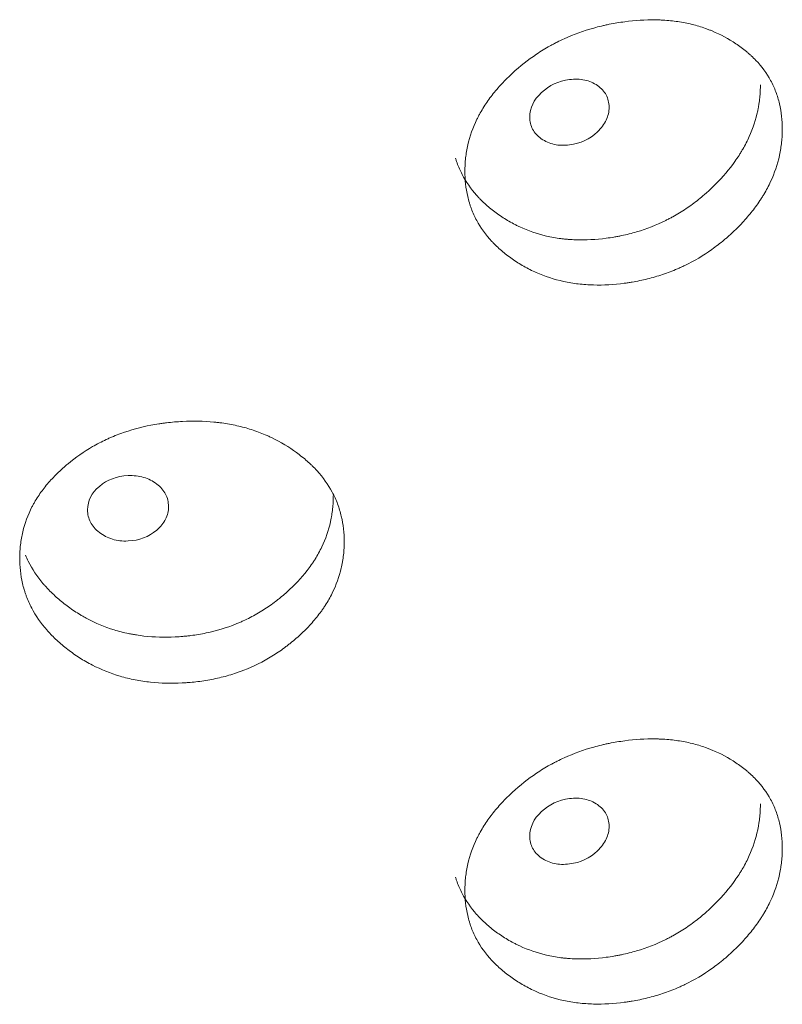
# Model space of a CAD drawing. Header units: millimetres. Extents: x 4 to 1188, y 1 to 840.
# Tile 178 of 197: x 1076.85 to 1079.57, y 270.71 to 274.22. Entities that reach past the tile are written whole.
import ezdxf

# ---------------------------------------------------------------- set-up
doc = ezdxf.new("R2010")
doc.units = ezdxf.units.MM
doc.layers.add('1', color=7, linetype='Continuous')

msp = doc.modelspace()

# ---------------------------------------------------------------- linework, layer by layer
at = {"layer": '1', "color": 154, "linetype": 'Continuous', "lineweight": 13}
for points, knots in [([(1079.5666, 273.833), (1079.5666, 273.8311), (1079.5666, 273.8291), (1079.5665, 273.8252), (1079.5664, 273.8194), (1079.5659, 273.8057), (1079.5644, 273.7861), (1079.5623, 273.7703), (1079.5603, 273.7584), (1079.5596, 273.7544), (1079.5581, 273.7465), (1079.5573, 273.7426), (1079.5496, 273.7071), (1079.5391, 273.6761), (1079.5178, 273.6303), (1079.5098, 273.6152), (1079.4985, 273.5964), (1079.4962, 273.5927), (1079.4915, 273.5852), (1079.4843, 273.5741), (1079.4767, 273.5633), (1079.461, 273.5419), (1079.4497, 273.528), (1079.4319, 273.5077), (1079.4258, 273.501), (1079.4133, 273.4879), (1079.4069, 273.4814), (1079.3938, 273.4685), (1079.3871, 273.4622), (1079.3768, 273.4529), (1079.3734, 273.4498), (1079.3664, 273.4437), (1079.3628, 273.4406), (1079.3451, 273.4257), (1079.3304, 273.4144), (1079.285, 273.382), (1079.2527, 273.3628), (1079.2141, 273.3442), (1079.2098, 273.3421), (1079.2011, 273.3382), (1079.1881, 273.3324), (1079.175, 273.3271), (1079.1486, 273.317), (1079.1308, 273.3111), (1079.0948, 273.3006), (1079.0767, 273.2961), (1079.0492, 273.2904), (1079.04, 273.2887), (1079.0261, 273.2863), (1079.0215, 273.2856), (1079.0122, 273.2842), (1079.0076, 273.2836), (1078.9659, 273.278), (1078.9293, 273.2759), (1078.8749, 273.2773), (1078.8568, 273.2786), (1078.821, 273.2828), (1078.8035, 273.2858), (1078.7523, 273.2969), (1078.7119, 273.3102), (1078.674, 273.3281), (1078.659, 273.3356), (1078.6516, 273.3396), (1078.63, 273.3519), (1078.6161, 273.3607), (1078.5896, 273.3793), (1078.5769, 273.3891), (1078.5588, 273.4047), (1078.5499, 273.4127), (1078.5414, 273.4211), (1078.5359, 273.4267), (1078.5331, 273.4296), (1078.509, 273.4557), (1078.4909, 273.4806), (1078.4694, 273.5206), (1078.4615, 273.5379), (1078.455, 273.5558), (1078.4526, 273.563), (1078.4514, 273.5667), (1078.4481, 273.5777), (1078.4461, 273.5851), (1078.4375, 273.6222), (1078.4336, 273.6602), (1078.4347, 273.699), (1078.4356, 273.7145), (1078.4363, 273.7224), (1078.4389, 273.7458), (1078.4415, 273.7613), (1078.4521, 273.8076), (1078.4628, 273.8382), (1078.4793, 273.8721), (1078.4812, 273.8759), (1078.4851, 273.8833), (1078.4912, 273.8945), (1078.4977, 273.9054), (1078.5113, 273.927), (1078.5211, 273.941), (1078.5424, 273.9683), (1078.5538, 273.9816), (1078.5719, 274.0011), (1078.5782, 274.0076), (1078.5878, 274.0171), (1078.591, 274.0203), (1078.5976, 274.0265), (1078.6009, 274.0296), (1078.6309, 274.0573), (1078.6595, 274.08), (1078.7057, 274.111), (1078.7216, 274.1208), (1078.7423, 274.1323), (1078.7464, 274.1346), (1078.7548, 274.139), (1078.7589, 274.1412), (1078.7715, 274.1476), (1078.78, 274.1516), (1078.8227, 274.1711), (1078.8579, 274.1838), (1078.9032, 274.1964), (1078.9168, 274.1999), (1078.9306, 274.2031), (1078.9399, 274.2051), (1078.9445, 274.2061), (1078.9676, 274.2108), (1078.986, 274.2138), (1079.0412, 274.2212), (1079.0778, 274.2236), (1079.1188, 274.223), (1079.1234, 274.2229), (1079.1324, 274.2225), (1079.1459, 274.2219), (1079.1769, 274.2194), (1079.2199, 274.2131), (1079.2611, 274.2029), (1079.289, 274.1938), (1079.3007, 274.1894), (1079.3085, 274.1864), (1079.3124, 274.1849), (1079.3468, 274.1706), (1079.375, 274.1553), (1079.4141, 274.1291), (1079.4267, 274.1198), (1079.4416, 274.1074), (1079.4446, 274.1049), (1079.4504, 274.0998), (1079.4589, 274.0921), (1079.4671, 274.084), (1079.4931, 274.0567), (1079.5108, 274.0328), (1079.5286, 274.0001), (1079.532, 273.9934), (1079.5382, 273.9798), (1079.5411, 273.9729), (1079.5489, 273.952), (1079.5532, 273.9378), (1079.5634, 273.8942), (1079.5666, 273.8641), (1079.5666, 273.833)], [0, 0, 0, 0, 0.001953, 0.001953, 0.003906, 0.007813, 0.015625, 0.023438, 0.023438, 0.027344, 0.027344, 0.03125, 0.03125, 0.0625, 0.0625, 0.078125, 0.078125, 0.082031, 0.082031, 0.085938, 0.09375, 0.09375, 0.109375, 0.109375, 0.117188, 0.117188, 0.125, 0.125, 0.132813, 0.132813, 0.136719, 0.136719, 0.140625, 0.140625, 0.15625, 0.15625, 0.1875, 0.1875, 0.191406, 0.191406, 0.195313, 0.203125, 0.203125, 0.21875, 0.21875, 0.234375, 0.234375, 0.242188, 0.242188, 0.246094, 0.246094, 0.25, 0.25, 0.28125, 0.28125, 0.296875, 0.296875, 0.3125, 0.3125, 0.34375, 0.351563, 0.351563, 0.359375, 0.359375, 0.375, 0.375, 0.390625, 0.390625, 0.398438, 0.402344, 0.402344, 0.40625, 0.40625, 0.4375, 0.4375, 0.453125, 0.457031, 0.457031, 0.460938, 0.460938, 0.46875, 0.46875, 0.5, 0.507813, 0.507813, 0.515625, 0.515625, 0.53125, 0.53125, 0.5625, 0.5625, 0.566406, 0.566406, 0.570313, 0.578125, 0.578125, 0.59375, 0.59375, 0.609375, 0.609375, 0.617188, 0.617188, 0.621094, 0.621094, 0.625, 0.625, 0.65625, 0.65625, 0.671875, 0.671875, 0.675781, 0.675781, 0.679688, 0.679688, 0.6875, 0.6875, 0.71875, 0.71875, 0.726563, 0.730469, 0.730469, 0.734375, 0.734375, 0.75, 0.75, 0.78125, 0.78125, 0.785156, 0.785156, 0.789063, 0.796875, 0.8125, 0.828125, 0.835938, 0.839844, 0.839844, 0.84375, 0.84375, 0.875, 0.875, 0.890625, 0.890625, 0.894531, 0.894531, 0.898438, 0.90625, 0.90625, 0.9375, 0.9375, 0.945313, 0.945313, 0.953125, 0.953125, 0.96875, 0.96875, 1, 1, 1, 1]), ([(1078.6659, 273.8761), (1078.6658, 273.8601), (1078.6692, 273.8456), (1078.6829, 273.8199), (1078.6931, 273.8087), (1078.7211, 273.789), (1078.7364, 273.7823), (1078.7698, 273.7749), (1078.7877, 273.7742), (1078.8465, 273.7816), (1078.8798, 273.7972), (1078.9212, 273.8369), (1078.9316, 273.8509), (1078.9419, 273.8728), (1078.9445, 273.8803), (1078.9479, 273.8956), (1078.9487, 273.9034), (1078.9486, 273.9277), (1078.9452, 273.9422), (1078.9349, 273.9614), (1078.9307, 273.9674), (1078.9204, 273.9785), (1078.9146, 273.9836), (1078.8937, 273.998), (1078.8784, 274.0046), (1078.845, 274.0118), (1078.8272, 274.0124), (1078.7683, 274.0049), (1078.7347, 273.9893), (1078.6798, 273.9374), (1078.666, 273.9082), (1078.6659, 273.8761)], [0, 0, 0, 0, 0.0625, 0.0625, 0.125, 0.125, 0.1875, 0.1875, 0.25, 0.25, 0.375, 0.375, 0.4375, 0.4375, 0.46875, 0.46875, 0.5, 0.5, 0.5625, 0.5625, 0.59375, 0.59375, 0.625, 0.625, 0.6875, 0.6875, 0.75, 0.75, 0.875, 0.875, 1, 1, 1, 1]), ([(1079.4885, 273.9917), (1079.4885, 273.9898), (1079.4885, 273.9879), (1079.4884, 273.984), (1079.4883, 273.9782), (1079.4878, 273.9647), (1079.4864, 273.9453), (1079.4844, 273.9298), (1079.4825, 273.918), (1079.4819, 273.9141), (1079.4804, 273.9063), (1079.4797, 273.9024), (1079.4723, 273.8674), (1079.4623, 273.8367), (1079.4419, 273.7914), (1079.4343, 273.7764), (1079.4235, 273.7578), (1079.4213, 273.754), (1079.4168, 273.7466), (1079.4099, 273.7356), (1079.4026, 273.7248), (1079.3773, 273.6893), (1079.3542, 273.6623), (1079.3224, 273.6303), (1079.3159, 273.6239), (1079.3059, 273.6146), (1079.3025, 273.6115), (1079.2957, 273.6053), (1079.2923, 273.6023), (1079.275, 273.5874), (1079.2464, 273.5645), (1079.2082, 273.5388), (1079.18, 273.5225), (1079.1677, 273.5158), (1079.1594, 273.5115), (1079.1552, 273.5093), (1079.1172, 273.4905), (1079.0826, 273.4771), (1079.0294, 273.4613), (1079.007, 273.4557), (1078.9843, 273.4511), (1078.9752, 273.4494), (1078.9706, 273.4486), (1078.9569, 273.4462), (1078.9477, 273.4449), (1078.9021, 273.4389), (1078.866, 273.4368), (1078.8211, 273.4383), (1078.8122, 273.4388), (1078.7988, 273.4399), (1078.7943, 273.4403), (1078.7855, 273.4412), (1078.7634, 273.4438), (1078.742, 273.4476), (1078.692, 273.4593), (1078.6563, 273.4716), (1078.6227, 273.4877), (1078.6153, 273.4914), (1078.6116, 273.4933), (1078.6006, 273.4991), (1078.5935, 273.5031), (1078.5725, 273.5156), (1078.5591, 273.5244), (1078.5334, 273.5433), (1078.5211, 273.5532), (1078.5035, 273.5689), (1078.4978, 273.5743), (1078.4895, 273.5826), (1078.4868, 273.5854), (1078.4815, 273.5911), (1078.4788, 273.594), (1078.4557, 273.62), (1078.4385, 273.6449), (1078.4178, 273.6848), (1078.4103, 273.7019), (1078.4042, 273.7197), (1078.4024, 273.7252), (1078.4018, 273.7272), (1078.4012, 273.7291)], [0, 0, 0, 0, 0.004254, 0.004254, 0.008508, 0.017016, 0.034032, 0.051048, 0.051048, 0.059556, 0.059556, 0.068064, 0.068064, 0.136129, 0.136129, 0.170161, 0.170161, 0.178669, 0.178669, 0.187177, 0.204193, 0.204193, 0.272257, 0.272257, 0.289273, 0.289273, 0.297781, 0.297781, 0.306289, 0.306289, 0.340321, 0.374353, 0.391369, 0.399877, 0.399877, 0.408386, 0.408386, 0.47645, 0.47645, 0.510482, 0.51899, 0.51899, 0.527498, 0.527498, 0.544514, 0.544514, 0.612578, 0.612578, 0.629594, 0.629594, 0.638102, 0.638102, 0.64661, 0.680643, 0.680643, 0.748707, 0.757215, 0.757215, 0.765723, 0.765723, 0.782739, 0.782739, 0.816771, 0.816771, 0.850803, 0.850803, 0.867819, 0.867819, 0.876327, 0.876327, 0.884835, 0.884835, 0.9529, 0.9529, 0.986932, 0.99544, 0.99544, 1, 1, 1, 1]), ([(1078.004, 272.3605), (1078.004, 272.3585), (1078.004, 272.3566), (1078.0039, 272.3527), (1078.0038, 272.3468), (1078.0033, 272.3332), (1078.0017, 272.3137), (1077.9995, 272.2981), (1077.9976, 272.2863), (1077.9968, 272.2824), (1077.9953, 272.2746), (1077.9945, 272.2708), (1077.9864, 272.236), (1077.9756, 272.2058), (1077.9537, 272.1618), (1077.9455, 272.1473), (1077.934, 272.1295), (1077.9316, 272.1259), (1077.9267, 272.1188), (1077.9193, 272.1083), (1077.9115, 272.0981), (1077.8953, 272.078), (1077.8837, 272.065), (1077.8654, 272.0462), (1077.8592, 272.04), (1077.8463, 272.0279), (1077.8398, 272.0219), (1077.8263, 272.0101), (1077.8194, 272.0044), (1077.8088, 271.9959), (1077.8052, 271.9931), (1077.7981, 271.9875), (1077.7944, 271.9848), (1077.7762, 271.9713), (1077.7611, 271.9612), (1077.7145, 271.9326), (1077.6814, 271.916), (1077.6418, 271.9005), (1077.6374, 271.8988), (1077.6285, 271.8956), (1077.6152, 271.8909), (1077.6017, 271.8866), (1077.5747, 271.8787), (1077.5565, 271.8742), (1077.5197, 271.8667), (1077.5011, 271.8637), (1077.473, 271.8603), (1077.4635, 271.8593), (1077.4494, 271.8581), (1077.4446, 271.8577), (1077.4351, 271.8571), (1077.4304, 271.8568), (1077.3878, 271.8547), (1077.3504, 271.8555), (1077.2948, 271.8614), (1077.2764, 271.8641), (1077.2399, 271.8713), (1077.222, 271.8757), (1077.1699, 271.891), (1077.1286, 271.9076), (1077.0901, 271.9286), (1077.0748, 271.9373), (1077.0673, 271.9419), (1077.0453, 271.956), (1077.0312, 271.9659), (1077.0042, 271.9866), (1076.9913, 271.9975), (1076.9729, 272.0146), (1076.9639, 272.0233), (1076.9553, 272.0324), (1076.9496, 272.0385), (1076.9468, 272.0416), (1076.9223, 272.0696), (1076.904, 272.096), (1076.882, 272.1378), (1076.874, 272.1557), (1076.8675, 272.1741), (1076.865, 272.1816), (1076.8638, 272.1853), (1076.8604, 272.1966), (1076.8584, 272.2041), (1076.8497, 272.242), (1076.8457, 272.2802), (1076.8469, 272.3189), (1076.8478, 272.3345), (1076.8484, 272.3422), (1076.8511, 272.3654), (1076.8538, 272.3808), (1076.8645, 272.4262), (1076.8754, 272.4559), (1076.8922, 272.4884), (1076.8941, 272.492), (1076.8981, 272.4992), (1076.9042, 272.5098), (1076.9108, 272.5202), (1076.9246, 272.5407), (1076.9346, 272.5539), (1076.9562, 272.5795), (1076.9678, 272.5919), (1076.9863, 272.6099), (1076.9926, 272.6159), (1077.0024, 272.6246), (1077.0057, 272.6275), (1077.0123, 272.6332), (1077.0157, 272.6361), (1077.0462, 272.6613), (1077.0753, 272.6817), (1077.1223, 272.7089), (1077.1386, 272.7174), (1077.1596, 272.7272), (1077.1638, 272.7291), (1077.1723, 272.7329), (1077.1766, 272.7347), (1077.1895, 272.7401), (1077.1981, 272.7435), (1077.2416, 272.7594), (1077.2776, 272.7693), (1077.3237, 272.7782), (1077.3377, 272.7806), (1077.3518, 272.7826), (1077.3612, 272.7839), (1077.3659, 272.7845), (1077.3895, 272.7873), (1077.4084, 272.7888), (1077.4648, 272.7916), (1077.5022, 272.7911), (1077.5442, 272.7871), (1077.5489, 272.7866), (1077.5581, 272.7856), (1077.5719, 272.7838), (1077.6037, 272.7788), (1077.6478, 272.769), (1077.69, 272.7554), (1077.7186, 272.744), (1077.7307, 272.7387), (1077.7387, 272.735), (1077.7426, 272.7332), (1077.778, 272.7161), (1077.8069, 272.6985), (1077.8471, 272.669), (1077.86, 272.6587), (1077.8754, 272.6451), (1077.8784, 272.6423), (1077.8844, 272.6368), (1077.8932, 272.6283), (1077.9016, 272.6197), (1077.9284, 272.5902), (1077.9466, 272.5648), (1077.9649, 272.5307), (1077.9683, 272.5237), (1077.9747, 272.5096), (1077.9777, 272.5024), (1077.9858, 272.4809), (1077.9902, 272.4663), (1078.0007, 272.4219), (1078.004, 272.3916), (1078.004, 272.3605)], [0, 0, 0, 0, 0.001953, 0.001953, 0.003906, 0.007813, 0.015625, 0.023438, 0.023438, 0.027344, 0.027344, 0.03125, 0.03125, 0.0625, 0.0625, 0.078125, 0.078125, 0.082031, 0.082031, 0.085938, 0.09375, 0.09375, 0.109375, 0.109375, 0.117188, 0.117188, 0.125, 0.125, 0.132813, 0.132813, 0.136719, 0.136719, 0.140625, 0.140625, 0.15625, 0.15625, 0.1875, 0.1875, 0.191406, 0.191406, 0.195313, 0.203125, 0.203125, 0.21875, 0.21875, 0.234375, 0.234375, 0.242188, 0.242188, 0.246094, 0.246094, 0.25, 0.25, 0.28125, 0.28125, 0.296875, 0.296875, 0.3125, 0.3125, 0.34375, 0.351563, 0.351563, 0.359375, 0.359375, 0.375, 0.375, 0.390625, 0.390625, 0.398438, 0.402344, 0.402344, 0.40625, 0.40625, 0.4375, 0.4375, 0.453125, 0.457031, 0.457031, 0.460938, 0.460938, 0.46875, 0.46875, 0.5, 0.507813, 0.507813, 0.515625, 0.515625, 0.53125, 0.53125, 0.5625, 0.5625, 0.566406, 0.566406, 0.570313, 0.578125, 0.578125, 0.59375, 0.59375, 0.609375, 0.609375, 0.617188, 0.617188, 0.621094, 0.621094, 0.625, 0.625, 0.65625, 0.65625, 0.671875, 0.671875, 0.675781, 0.675781, 0.679688, 0.679688, 0.6875, 0.6875, 0.71875, 0.71875, 0.726563, 0.730469, 0.730469, 0.734375, 0.734375, 0.75, 0.75, 0.78125, 0.78125, 0.785156, 0.785156, 0.789063, 0.796875, 0.8125, 0.828125, 0.835938, 0.839844, 0.839844, 0.84375, 0.84375, 0.875, 0.875, 0.890625, 0.890625, 0.894531, 0.894531, 0.898438, 0.90625, 0.90625, 0.9375, 0.9375, 0.945313, 0.945313, 0.953125, 0.953125, 0.96875, 0.96875, 1, 1, 1, 1]), ([(1077.0886, 272.4744), (1077.0885, 272.4584), (1077.092, 272.4437), (1077.106, 272.4168), (1077.1164, 272.4047), (1077.1448, 272.3828), (1077.1605, 272.3747), (1077.1946, 272.3645), (1077.2128, 272.3624), (1077.2729, 272.3649), (1077.3069, 272.3777), (1077.3492, 272.414), (1077.3598, 272.427), (1077.3703, 272.4481), (1077.373, 272.4554), (1077.3765, 272.4704), (1077.3773, 272.4781), (1077.3772, 272.5024), (1077.3737, 272.5172), (1077.3632, 272.5373), (1077.3588, 272.5436), (1077.3484, 272.5556), (1077.3424, 272.5611), (1077.321, 272.5773), (1077.3054, 272.5852), (1077.2713, 272.5952), (1077.2531, 272.5973), (1077.193, 272.5947), (1077.1587, 272.5819), (1077.1028, 272.5346), (1077.0888, 272.5065), (1077.0886, 272.4744)], [0, 0, 0, 0, 0.0625, 0.0625, 0.125, 0.125, 0.1875, 0.1875, 0.25, 0.25, 0.375, 0.375, 0.4375, 0.4375, 0.46875, 0.46875, 0.5, 0.5, 0.5625, 0.5625, 0.59375, 0.59375, 0.625, 0.625, 0.6875, 0.6875, 0.75, 0.75, 0.875, 0.875, 1, 1, 1, 1]), ([(1077.9649, 272.5239), (1077.9649, 272.522), (1077.9649, 272.52), (1077.9649, 272.5162), (1077.9648, 272.5104), (1077.9643, 272.497), (1077.9628, 272.4777), (1077.9607, 272.4623), (1077.9588, 272.4507), (1077.9581, 272.4468), (1077.9567, 272.4391), (1077.9559, 272.4353), (1077.9483, 272.4009), (1077.938, 272.371), (1077.917, 272.3274), (1077.9091, 272.313), (1077.8981, 272.2953), (1077.8958, 272.2917), (1077.8912, 272.2847), (1077.8841, 272.2742), (1077.8765, 272.264), (1077.8505, 272.2306), (1077.8268, 272.2055), (1077.7941, 272.176), (1077.7874, 272.1703), (1077.7772, 272.1617), (1077.7737, 272.1589), (1077.7667, 272.1533), (1077.7632, 272.1506), (1077.7455, 272.137), (1077.7161, 272.1165), (1077.6768, 272.094), (1077.648, 272.0799), (1077.6353, 272.0743), (1077.6267, 272.0706), (1077.6224, 272.0688), (1077.5836, 272.0531), (1077.5481, 272.0425), (1077.4937, 272.0311), (1077.4707, 272.0273), (1077.4475, 272.0246), (1077.4381, 272.0236), (1077.4335, 272.0232), (1077.4194, 272.022), (1077.4101, 272.0213), (1077.3635, 272.0191), (1077.3265, 272.02), (1077.2807, 272.0251), (1077.2716, 272.0264), (1077.258, 272.0285), (1077.2534, 272.0293), (1077.2443, 272.031), (1077.2219, 272.0353), (1077.2, 272.0409), (1077.149, 272.0566), (1077.1127, 272.0719), (1077.0785, 272.0907), (1077.0709, 272.095), (1077.0672, 272.0972), (1077.056, 272.1039), (1077.0487, 272.1085), (1077.0274, 272.1227), (1077.0138, 272.1327), (1076.9876, 272.1536), (1076.9751, 272.1645), (1076.9573, 272.1817), (1076.9515, 272.1875), (1076.943, 272.1965), (1076.9403, 272.1995), (1076.9348, 272.2057), (1076.9321, 272.2087), (1076.9086, 272.2367), (1076.8911, 272.2629), (1076.8735, 272.2979), (1076.8701, 272.3052), (1076.867, 272.3126)], [0, 0, 0, 0, 0.004383, 0.004383, 0.008765, 0.01753, 0.035061, 0.052591, 0.052591, 0.061356, 0.061356, 0.070121, 0.070121, 0.140243, 0.140243, 0.175303, 0.175303, 0.184068, 0.184068, 0.192834, 0.210364, 0.210364, 0.280485, 0.280485, 0.298016, 0.298016, 0.306781, 0.306781, 0.315546, 0.315546, 0.350607, 0.385667, 0.403198, 0.411963, 0.411963, 0.420728, 0.420728, 0.490849, 0.490849, 0.52591, 0.534675, 0.534675, 0.54344, 0.54344, 0.56097, 0.56097, 0.631092, 0.631092, 0.648622, 0.648622, 0.657387, 0.657387, 0.666152, 0.701213, 0.701213, 0.771334, 0.7801, 0.7801, 0.788865, 0.788865, 0.806395, 0.806395, 0.841456, 0.841456, 0.876516, 0.876516, 0.894047, 0.894047, 0.902812, 0.902812, 0.911577, 0.911577, 0.981698, 0.981698, 1, 1, 1, 1]), ([(1079.5666, 271.2669), (1079.5666, 271.265), (1079.5666, 271.263), (1079.5665, 271.2591), (1079.5664, 271.2533), (1079.5659, 271.2396), (1079.5644, 271.2199), (1079.5623, 271.2041), (1079.5603, 271.1922), (1079.5596, 271.1883), (1079.5581, 271.1804), (1079.5573, 271.1764), (1079.5496, 271.141), (1079.5391, 271.11), (1079.5178, 271.0642), (1079.5098, 271.049), (1079.4985, 271.0303), (1079.4962, 271.0266), (1079.4915, 271.0191), (1079.4843, 271.008), (1079.4767, 270.9972), (1079.461, 270.9757), (1079.4497, 270.9618), (1079.4319, 270.9416), (1079.4258, 270.9349), (1079.4133, 270.9217), (1079.4069, 270.9152), (1079.3938, 270.9024), (1079.3871, 270.8961), (1079.3768, 270.8867), (1079.3734, 270.8836), (1079.3664, 270.8775), (1079.3628, 270.8745), (1079.3451, 270.8596), (1079.3304, 270.8482), (1079.285, 270.8159), (1079.2527, 270.7967), (1079.2141, 270.778), (1079.2098, 270.776), (1079.2011, 270.7721), (1079.1881, 270.7663), (1079.175, 270.761), (1079.1486, 270.7509), (1079.1308, 270.7449), (1079.0948, 270.7345), (1079.0767, 270.73), (1079.0492, 270.7243), (1079.04, 270.7226), (1079.0261, 270.7202), (1079.0215, 270.7195), (1079.0122, 270.7181), (1079.0076, 270.7174), (1078.9659, 270.7119), (1078.9293, 270.7097), (1078.8749, 270.7112), (1078.8568, 270.7125), (1078.821, 270.7167), (1078.8035, 270.7196), (1078.7523, 270.7308), (1078.7119, 270.7441), (1078.674, 270.762), (1078.659, 270.7695), (1078.6516, 270.7735), (1078.63, 270.7858), (1078.6161, 270.7945), (1078.5896, 270.8131), (1078.5769, 270.823), (1078.5588, 270.8386), (1078.5499, 270.8466), (1078.5414, 270.855), (1078.5359, 270.8606), (1078.5331, 270.8635), (1078.509, 270.8895), (1078.4909, 270.9144), (1078.4694, 270.9545), (1078.4615, 270.9717), (1078.455, 270.9897), (1078.4526, 270.9969), (1078.4514, 271.0006), (1078.4481, 271.0116), (1078.4461, 271.019), (1078.4375, 271.0561), (1078.4336, 271.094), (1078.4347, 271.1328), (1078.4356, 271.1484), (1078.4363, 271.1563), (1078.4389, 271.1797), (1078.4415, 271.1952), (1078.4521, 271.2415), (1078.4628, 271.272), (1078.4793, 271.306), (1078.4812, 271.3097), (1078.4851, 271.3172), (1078.4912, 271.3283), (1078.4977, 271.3393), (1078.5113, 271.3608), (1078.5211, 271.3748), (1078.5424, 271.4022), (1078.5538, 271.4155), (1078.5719, 271.435), (1078.5782, 271.4414), (1078.5878, 271.451), (1078.591, 271.4541), (1078.5976, 271.4604), (1078.6009, 271.4635), (1078.6309, 271.4912), (1078.6595, 271.5139), (1078.7057, 271.5449), (1078.7216, 271.5546), (1078.7423, 271.5662), (1078.7464, 271.5684), (1078.7548, 271.5729), (1078.7589, 271.5751), (1078.7715, 271.5814), (1078.78, 271.5855), (1078.8227, 271.605), (1078.8579, 271.6177), (1078.9032, 271.6303), (1078.9168, 271.6338), (1078.9306, 271.637), (1078.9399, 271.639), (1078.9445, 271.64), (1078.9676, 271.6447), (1078.986, 271.6477), (1079.0412, 271.655), (1079.0778, 271.6575), (1079.1188, 271.6569), (1079.1234, 271.6567), (1079.1324, 271.6564), (1079.1459, 271.6558), (1079.1769, 271.6533), (1079.2199, 271.647), (1079.2611, 271.6368), (1079.289, 271.6276), (1079.3007, 271.6233), (1079.3085, 271.6203), (1079.3124, 271.6188), (1079.3468, 271.6045), (1079.375, 271.5892), (1079.4141, 271.563), (1079.4267, 271.5537), (1079.4416, 271.5413), (1079.4446, 271.5387), (1079.4504, 271.5337), (1079.4589, 271.5259), (1079.4671, 271.5179), (1079.4931, 271.4906), (1079.5108, 271.4667), (1079.5286, 271.434), (1079.532, 271.4273), (1079.5382, 271.4137), (1079.5411, 271.4068), (1079.5489, 271.3859), (1079.5532, 271.3716), (1079.5634, 271.3281), (1079.5666, 271.298), (1079.5666, 271.2669)], [0, 0, 0, 0, 0.001953, 0.001953, 0.003906, 0.007812, 0.015625, 0.023437, 0.023437, 0.027344, 0.027344, 0.03125, 0.03125, 0.0625, 0.0625, 0.078125, 0.078125, 0.082031, 0.082031, 0.085937, 0.09375, 0.09375, 0.109375, 0.109375, 0.117187, 0.117187, 0.125, 0.125, 0.132812, 0.132812, 0.136719, 0.136719, 0.140625, 0.140625, 0.15625, 0.15625, 0.1875, 0.1875, 0.191406, 0.191406, 0.195313, 0.203125, 0.203125, 0.21875, 0.21875, 0.234375, 0.234375, 0.242188, 0.242188, 0.246094, 0.246094, 0.25, 0.25, 0.28125, 0.28125, 0.296875, 0.296875, 0.3125, 0.3125, 0.34375, 0.351563, 0.351563, 0.359375, 0.359375, 0.375, 0.375, 0.390625, 0.390625, 0.398438, 0.402344, 0.402344, 0.40625, 0.40625, 0.4375, 0.4375, 0.453125, 0.457031, 0.457031, 0.460937, 0.460937, 0.46875, 0.46875, 0.5, 0.507812, 0.507812, 0.515625, 0.515625, 0.53125, 0.53125, 0.5625, 0.5625, 0.566406, 0.566406, 0.570312, 0.578125, 0.578125, 0.59375, 0.59375, 0.609375, 0.609375, 0.617187, 0.617187, 0.621094, 0.621094, 0.625, 0.625, 0.65625, 0.65625, 0.671875, 0.671875, 0.675781, 0.675781, 0.679687, 0.679687, 0.6875, 0.6875, 0.71875, 0.71875, 0.726562, 0.730469, 0.730469, 0.734375, 0.734375, 0.75, 0.75, 0.78125, 0.78125, 0.785156, 0.785156, 0.789062, 0.796875, 0.8125, 0.828125, 0.835937, 0.839844, 0.839844, 0.84375, 0.84375, 0.875, 0.875, 0.890625, 0.890625, 0.894531, 0.894531, 0.898437, 0.90625, 0.90625, 0.9375, 0.9375, 0.945312, 0.945312, 0.953125, 0.953125, 0.96875, 0.96875, 1, 1, 1, 1]), ([(1078.6659, 271.31), (1078.6658, 271.2939), (1078.6692, 271.2795), (1078.6829, 271.2537), (1078.6931, 271.2425), (1078.7211, 271.2229), (1078.7364, 271.2162), (1078.7698, 271.2088), (1078.7877, 271.2081), (1078.8465, 271.2155), (1078.8798, 271.2311), (1078.9212, 271.2708), (1078.9316, 271.2848), (1078.9419, 271.3067), (1078.9445, 271.3142), (1078.9479, 271.3295), (1078.9487, 271.3372), (1078.9486, 271.3615), (1078.9452, 271.376), (1078.9349, 271.3953), (1078.9307, 271.4012), (1078.9204, 271.4124), (1078.9146, 271.4174), (1078.8937, 271.4319), (1078.8784, 271.4385), (1078.845, 271.4457), (1078.8272, 271.4462), (1078.7683, 271.4388), (1078.7347, 271.4232), (1078.6798, 271.3713), (1078.666, 271.342), (1078.6659, 271.31)], [0, 0, 0, 0, 0.0625, 0.0625, 0.125, 0.125, 0.1875, 0.1875, 0.25, 0.25, 0.375, 0.375, 0.4375, 0.4375, 0.46875, 0.46875, 0.5, 0.5, 0.5625, 0.5625, 0.59375, 0.59375, 0.625, 0.625, 0.6875, 0.6875, 0.75, 0.75, 0.875, 0.875, 1, 1, 1, 1]), ([(1079.4885, 271.4256), (1079.4885, 271.4237), (1079.4885, 271.4217), (1079.4884, 271.4179), (1079.4883, 271.4121), (1079.4878, 271.3986), (1079.4864, 271.3792), (1079.4844, 271.3636), (1079.4825, 271.3519), (1079.4819, 271.348), (1079.4804, 271.3402), (1079.4797, 271.3363), (1079.4723, 271.3013), (1079.4623, 271.2706), (1079.4419, 271.2252), (1079.4343, 271.2102), (1079.4235, 271.1916), (1079.4213, 271.1879), (1079.4168, 271.1805), (1079.4099, 271.1695), (1079.4026, 271.1587), (1079.3773, 271.1231), (1079.3542, 271.0962), (1079.3224, 271.0641), (1079.3159, 271.0578), (1079.3059, 271.0484), (1079.3025, 271.0453), (1079.2957, 271.0392), (1079.2923, 271.0362), (1079.275, 271.0212), (1079.2464, 270.9984), (1079.2082, 270.9727), (1079.18, 270.9563), (1079.1677, 270.9497), (1079.1594, 270.9453), (1079.1552, 270.9432), (1079.1172, 270.9244), (1079.0826, 270.911), (1079.0294, 270.8952), (1079.007, 270.8895), (1078.9843, 270.885), (1078.9752, 270.8833), (1078.9706, 270.8824), (1078.9569, 270.8801), (1078.9477, 270.8787), (1078.9021, 270.8727), (1078.866, 270.8707), (1078.8211, 270.8722), (1078.8122, 270.8727), (1078.7988, 270.8738), (1078.7943, 270.8742), (1078.7855, 270.8751), (1078.7634, 270.8777), (1078.742, 270.8815), (1078.692, 270.8931), (1078.6563, 270.9055), (1078.6227, 270.9216), (1078.6153, 270.9253), (1078.6116, 270.9272), (1078.6006, 270.9329), (1078.5935, 270.937), (1078.5725, 270.9494), (1078.5591, 270.9583), (1078.5334, 270.9771), (1078.5211, 270.987), (1078.5035, 271.0028), (1078.4978, 271.0082), (1078.4895, 271.0165), (1078.4868, 271.0193), (1078.4815, 271.025), (1078.4788, 271.0279), (1078.4557, 271.0539), (1078.4385, 271.0788), (1078.4178, 271.1186), (1078.4103, 271.1358), (1078.4042, 271.1536), (1078.4024, 271.1591), (1078.4018, 271.161), (1078.4012, 271.163)], [0, 0, 0, 0, 0.004254, 0.004254, 0.008508, 0.017016, 0.034032, 0.051048, 0.051048, 0.059556, 0.059556, 0.068064, 0.068064, 0.136129, 0.136129, 0.170161, 0.170161, 0.178669, 0.178669, 0.187177, 0.204193, 0.204193, 0.272257, 0.272257, 0.289273, 0.289273, 0.297781, 0.297781, 0.306289, 0.306289, 0.340321, 0.374353, 0.391369, 0.399877, 0.399877, 0.408386, 0.408386, 0.47645, 0.47645, 0.510482, 0.51899, 0.51899, 0.527498, 0.527498, 0.544514, 0.544514, 0.612578, 0.612578, 0.629594, 0.629594, 0.638102, 0.638102, 0.64661, 0.680643, 0.680643, 0.748707, 0.757215, 0.757215, 0.765723, 0.765723, 0.782739, 0.782739, 0.816771, 0.816771, 0.850803, 0.850803, 0.867819, 0.867819, 0.876327, 0.876327, 0.884835, 0.884835, 0.9529, 0.9529, 0.986932, 0.99544, 0.99544, 1, 1, 1, 1])]:
    msp.add_open_spline(points, degree=3, knots=knots, dxfattribs=at)

doc.saveas('drawing.dxf')
